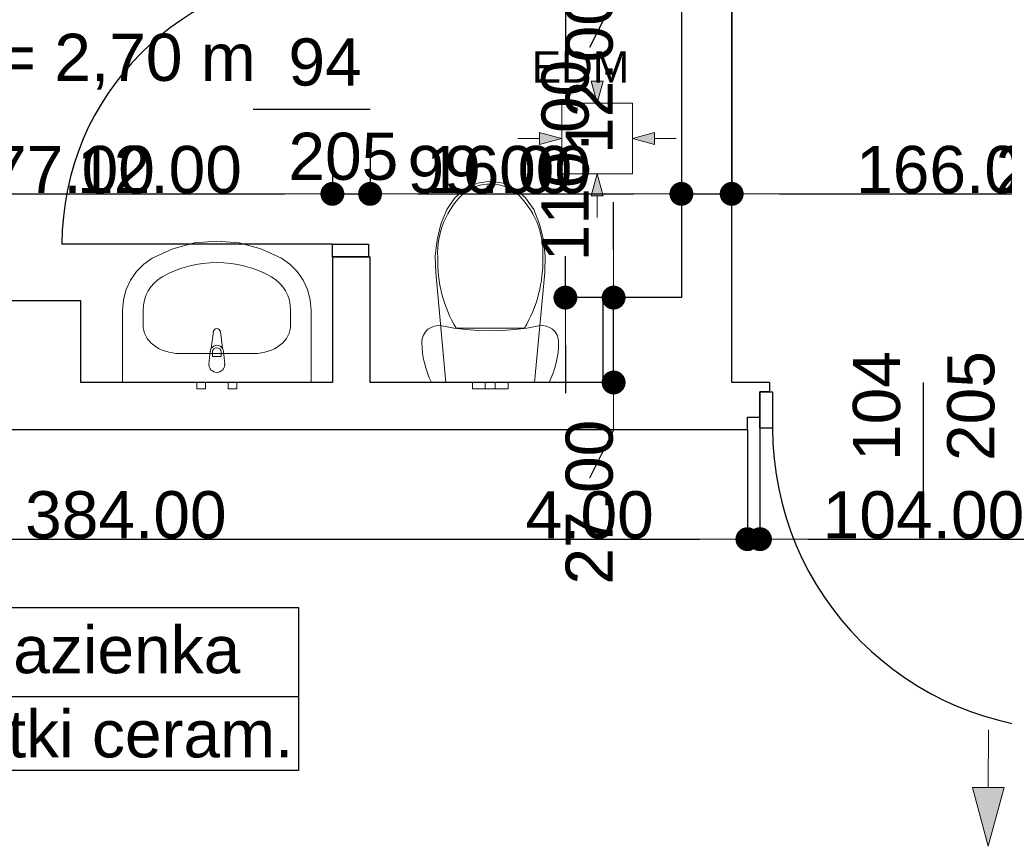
# Model space of a CAD drawing. Header units: millimetres. Extents: x -175445 to -20415, y -559200 to 231527.
# Tile 80 of 256: x -137142 to -134011, y -161616 to -158986. Entities that reach past the tile are written whole.
import ezdxf
from ezdxf.enums import TextEntityAlignment as Align

# ---------------------------------------------------------------- set-up
doc = ezdxf.new("R2010")
doc.units = ezdxf.units.MM
doc.header["$MEASUREMENT"] = 0
for name, color, linetype in [('Drzwi', 7, 'Continuous'), ('Linia', 7, 'Continuous'), ('Obiekt', 7, 'Continuous'), ('Strefa', 7, 'Continuous'), ('Słup', 7, 'Continuous'), ('Tekst', 7, 'Continuous'), ('Wymiary', 63, 'Continuous'), ('Ściana', 7, 'Continuous')]:
    doc.layers.add(name, color=color, linetype=linetype)
doc.styles.add('Arial', font='txt')
doc.styles.add('Times new roman', font='txt')
doc.dimstyles.new('GENERATED_STYLE__1', dxfattribs={"dimtxt": 150, "dimasz": 152, "dimexe": 0.18, "dimexo": 0, "dimgap": 0.09, "dimtad": 1, "dimtih": 1, "dimtoh": 1, "dimlfac": 0.1, "dimzin": 0, "dimdsep": 46, "dimtxsty": 'Arial', "dimblk": 'ARROWHEAD_11', "dimblk1": 'ARROWHEAD_11', "dimblk2": 'ARROWHEAD_11', "dimcen": 0.09, "dimclrd": 114, "dimclre": 114, "dimclrt": 114, "dimazin": 0, "dimtfac": 1, "dimtdec": 4, "dimtmove": 0, "dimatfit": 3, "dimfxl": 1, "dimtolj": 1, "dimtzin": 0, "dimarcsym": 0})
doc.dimstyles.new('GENERATED_STYLE__2', dxfattribs={"dimtxt": 150, "dimasz": 152, "dimexe": 0.18, "dimexo": 0, "dimgap": 0.09, "dimtad": 1, "dimlfac": 0.1, "dimzin": 0, "dimdsep": 46, "dimtxsty": 'Arial', "dimblk": 'ARROWHEAD_11', "dimblk1": 'ARROWHEAD_11', "dimblk2": 'ARROWHEAD_11', "dimcen": 0.09, "dimclrd": 114, "dimclre": 114, "dimclrt": 114, "dimazin": 0, "dimtfac": 1, "dimtdec": 4, "dimtmove": 0, "dimatfit": 3, "dimfxl": 1, "dimtolj": 1, "dimtzin": 0, "dimarcsym": 0})

# ---------------------------------------------------------------- blocks, each defined once
blk = doc.blocks.new('Łazienka_4_07_7', base_point=(-137464.3, 34230.6))
at = {"layer": 'Strefa'}
for p, q in [((-138198.3, 34513.4), (-136256.1, 34513.4)), ((-138198.3, 33994.9), (-138198.3, 34513.4)), ((-137464.3, 34513.4), (-137464.3, 33994.9)), ((-136256.1, 34513.4), (-136256.1, 33994.9)), ((-138161.6, 34487.5), (-137501, 34487.5)), ((-138161.6, 34261.2), (-138161.6, 34487.5)), ((-137501, 34487.5), (-137501, 34261.2)), ((-137501, 34261.2), (-138161.6, 34261.2)), ((-138198.3, 34230.6), (-136256.1, 34230.6)), ((-136256.1, 33994.9), (-138198.3, 33994.9))]:
    blk.add_line(p, q, dxfattribs=at)
at = {"layer": 'Strefa', "style": 'Arial'}
for tag, height, p in [('ROOM_NUMBER', 180, (-137831.3, 34385.5)), ('ROOM_NAME', 150, (-136860.2, 34379.4)), ('ROOM_CALC_AREA', 150, (-137831.3, 34118.5)), ('floor_f', 150, (-136860.2, 34111.5))]:
    blk.add_attdef(tag, text='', height=height, dxfattribs=at).set_placement(p, align=Align.MIDDLE_CENTER)
blk = doc.blocks.new('ARROWHEAD_11')
at = {"color": 0, "linetype": 'Continuous', "lineweight": 0}
blk.add_line((0, 0), (-1, 0), dxfattribs=at)
at = {"color": 0, "linetype": 'Continuous', "lineweight": 0, "const_width": 0.25, "flags": 128}
blk.add_lwpolyline([(-0.125, 0, 1), (0.125, 0, 1)], format="xyb", close=True, dxfattribs=at)
blk = doc.blocks.new('*D1167')
at = {"layer": 'Defpoints', "color": 0}
for p in [(-138668, -160290.6), (-134828, -160290.6), (-134828, -160639.1)]:
    blk.add_point(p, dxfattribs=at)
at = {"layer": 'Wymiary', "color": 114, "lineweight": -2}
for p, q in [((-138668, -160290.6), (-138668, -160639.3)), ((-134828, -160290.6), (-134828, -160639.3)), ((-138516, -160639.1), (-134980, -160639.1))]:
    blk.add_line(p, q, dxfattribs=at)
at = {"layer": 'Wymiary', "color": 114, "lineweight": -2, "xscale": 152, "yscale": 152, "zscale": 152, "rotation": 180}
blk.add_blockref('ARROWHEAD_11', (-138668, -160639.1), dxfattribs=at)
at = {"layer": 'Wymiary', "color": 114, "lineweight": -2, "xscale": 152, "yscale": 152, "zscale": 152}
blk.add_blockref('ARROWHEAD_11', (-134828, -160639.1), dxfattribs=at)
at = {"layer": 'Wymiary', "color": 114, "lineweight": 13, "insert": (-136804.9, -160562.4), "char_height": 150, "attachment_point": 5, "style": 'Arial'}
blk.add_mtext('\\A1;384.00', dxfattribs=at)
blk = doc.blocks.new('*D1168')
at = {"layer": 'Defpoints', "color": 0}
for p in [(-134788, -160250.6), (-134828, -160290.6), (-134788, -160639.1)]:
    blk.add_point(p, dxfattribs=at)
at = {"layer": 'Wymiary', "color": 114, "lineweight": -2}
for p, q in [((-134788, -160250.6), (-134788, -160639.3)), ((-134828, -160290.6), (-134828, -160639.3)), ((-135527.3, -160639.1), (-135132, -160639.1)), ((-135132, -160639.1), (-134980, -160639.1)), ((-134828, -160639.1), (-134788, -160639.1)), ((-134636, -160639.1), (-134484, -160639.1))]:
    blk.add_line(p, q, dxfattribs=at)
at = {"layer": 'Wymiary', "color": 114, "lineweight": -2, "xscale": 152, "yscale": 152, "zscale": 152}
blk.add_blockref('ARROWHEAD_11', (-134828, -160639.1), dxfattribs=at)
at = {"layer": 'Wymiary', "color": 114, "lineweight": -2, "xscale": 152, "yscale": 152, "zscale": 152, "rotation": 180}
blk.add_blockref('ARROWHEAD_11', (-134788, -160639.1), dxfattribs=at)
at = {"layer": 'Wymiary', "color": 114, "lineweight": 13, "insert": (-135329.7, -160562.5), "char_height": 150, "attachment_point": 5, "style": 'Arial'}
blk.add_mtext('\\A1;4.00', dxfattribs=at)
blk = doc.blocks.new('*D1169')
at = {"layer": 'Defpoints', "color": 0}
for p in [(-134788, -160250.6), (-133748, -160250.6), (-133748, -160639.1)]:
    blk.add_point(p, dxfattribs=at)
at = {"layer": 'Wymiary', "color": 114, "lineweight": -2}
for p, q in [((-134788, -160250.6), (-134788, -160639.3)), ((-133748, -160250.6), (-133748, -160639.3)), ((-134636, -160639.1), (-133900, -160639.1))]:
    blk.add_line(p, q, dxfattribs=at)
at = {"layer": 'Wymiary', "color": 114, "lineweight": -2, "xscale": 152, "yscale": 152, "zscale": 152, "rotation": 180}
blk.add_blockref('ARROWHEAD_11', (-134788, -160639.1), dxfattribs=at)
at = {"layer": 'Wymiary', "color": 114, "lineweight": -2, "xscale": 152, "yscale": 152, "zscale": 152}
blk.add_blockref('ARROWHEAD_11', (-133748, -160639.1), dxfattribs=at)
at = {"layer": 'Wymiary', "color": 114, "lineweight": 13, "insert": (-134268, -160562.5), "char_height": 150, "attachment_point": 5, "style": 'Arial'}
blk.add_mtext('\\A1;104.00', dxfattribs=at)
blk = doc.blocks.new('*D1255')
at = {"layer": 'Defpoints', "color": 0}
for p in [(-139323, -160290.6), (-138235.3, -160290.6), (-133833, -163420.7)]:
    blk.add_point(p, dxfattribs=at)
at = {"layer": 'Wymiary', "color": 114, "lineweight": -2}
for p, q in [((-139323, -160290.6), (-138235.1, -160290.6)), ((-138235.3, -160442.6), (-138235.3, -161544.5)), ((-138235.3, -163268.7), (-138235.3, -162166.8)), ((-133833, -163420.7), (-138235.5, -163420.7))]:
    blk.add_line(p, q, dxfattribs=at)
at = {"layer": 'Wymiary', "color": 114, "lineweight": -2, "xscale": 152, "yscale": 152, "zscale": 152}
for p, rotation in [((-138235.3, -160290.6), 90), ((-138235.3, -163420.7), 270)]:
    blk.add_blockref('ARROWHEAD_11', p, dxfattribs=dict(at, rotation=rotation))
at = {"layer": 'Wymiary', "color": 114, "lineweight": 13, "insert": (-138235.3, -161855.7), "char_height": 150, "attachment_point": 5, "rotation": 90, "style": 'Arial'}
blk.add_mtext('\\A1;313.00', dxfattribs=at)
blk = doc.blocks.new('*D1356')
at = {"layer": 'Defpoints', "color": 0}
for p in [(-134878, -156750.6), (-133676.4, -156750.6), (-133178, -160140.6)]:
    blk.add_point(p, dxfattribs=at)
at = {"layer": 'Wymiary', "color": 114, "lineweight": -2}
for p, q in [((-134878, -156750.6), (-133676.2, -156750.6)), ((-133676.4, -156902.6), (-133676.4, -158248.3)), ((-133676.4, -159988.6), (-133676.4, -158870.6)), ((-133178, -160140.6), (-133676.6, -160140.6))]:
    blk.add_line(p, q, dxfattribs=at)
at = {"layer": 'Wymiary', "color": 114, "lineweight": -2, "xscale": 152, "yscale": 152, "zscale": 152}
for p, rotation in [((-133676.4, -156750.6), 90), ((-133676.4, -160140.6), 270)]:
    blk.add_blockref('ARROWHEAD_11', p, dxfattribs=dict(at, rotation=rotation))
at = {"layer": 'Wymiary', "color": 114, "lineweight": 13, "insert": (-133676.4, -158559.5), "char_height": 150, "attachment_point": 5, "rotation": 90, "style": 'Arial'}
blk.add_mtext('\\A1;339.00', dxfattribs=at)
blk = doc.blocks.new('*D1360')
at = {"layer": 'Defpoints', "color": 0}
for p in [(-135288, -159870.6), (-135253.5, -159870.6), (-135288, -160140.6)]:
    blk.add_point(p, dxfattribs=at)
at = {"layer": 'Wymiary', "color": 114, "lineweight": -2}
for p, q in [((-135253.5, -159718.6), (-135253.5, -159566.6)), ((-135288, -159870.6), (-135253.3, -159870.6)), ((-135253.5, -160140.6), (-135253.5, -159870.6)), ((-135288, -160140.6), (-135253.3, -160140.6)), ((-135253.5, -160292.6), (-135330.2, -160444.6))]:
    blk.add_line(p, q, dxfattribs=at)
at = {"layer": 'Wymiary', "color": 114, "lineweight": -2, "xscale": 152, "yscale": 152, "zscale": 152}
for p, rotation in [((-135253.5, -159870.6), 270), ((-135253.5, -160140.6), 90)]:
    blk.add_blockref('ARROWHEAD_11', p, dxfattribs=dict(at, rotation=rotation))
at = {"layer": 'Wymiary', "color": 114, "lineweight": 13, "insert": (-135330.2, -160521.3), "char_height": 150, "attachment_point": 5, "rotation": 90, "style": 'Arial'}
blk.add_mtext('\\A1;27.00', dxfattribs=at)
blk = doc.blocks.new('*D1361')
at = {"layer": 'Defpoints', "color": 0}
for p in [(-135800.4, -158770.6), (-135406.9, -158770.6), (-135288, -159870.6)]:
    blk.add_point(p, dxfattribs=at)
at = {"layer": 'Wymiary', "color": 114, "lineweight": -2}
for p, q in [((-135406.9, -158618.6), (-135406.9, -158466.6)), ((-135800.4, -158770.6), (-135406.7, -158770.6)), ((-135406.9, -158770.6), (-135406.9, -159130.3)), ((-135406.9, -159870.6), (-135406.9, -159738.6)), ((-135288, -159870.6), (-135407.1, -159870.6)), ((-135406.9, -160022.6), (-135406.9, -160174.6))]:
    blk.add_line(p, q, dxfattribs=at)
at = {"layer": 'Wymiary', "color": 114, "lineweight": -2, "xscale": 152, "yscale": 152, "zscale": 152}
for p, rotation in [((-135406.9, -158770.6), 270), ((-135406.9, -159870.6), 90)]:
    blk.add_blockref('ARROWHEAD_11', p, dxfattribs=dict(at, rotation=rotation))
at = {"layer": 'Wymiary', "color": 114, "lineweight": 13, "insert": (-135406.9, -159434.5), "char_height": 150, "attachment_point": 5, "rotation": 90, "style": 'Arial'}
blk.add_mtext('\\A1;110.00', dxfattribs=at)
blk = doc.blocks.new('*D1362')
at = {"layer": 'Defpoints', "color": 0}
for p in [(-135800.4, -158650.6), (-135253.5, -158650.6), (-135800.4, -158770.6)]:
    blk.add_point(p, dxfattribs=at)
at = {"layer": 'Wymiary', "color": 114, "lineweight": -2}
for p, q in [((-135253.5, -158498.6), (-135253.5, -158346.6)), ((-135800.4, -158650.6), (-135253.3, -158650.6)), ((-135253.5, -158770.6), (-135253.5, -158650.6)), ((-135800.4, -158770.6), (-135253.3, -158770.6)), ((-135253.5, -158922.6), (-135330.2, -159074.6))]:
    blk.add_line(p, q, dxfattribs=at)
at = {"layer": 'Wymiary', "color": 114, "lineweight": -2, "xscale": 152, "yscale": 152, "zscale": 152}
for p, rotation in [((-135253.5, -158650.6), 270), ((-135253.5, -158770.6), 90)]:
    blk.add_blockref('ARROWHEAD_11', p, dxfattribs=dict(at, rotation=rotation))
at = {"layer": 'Wymiary', "color": 114, "lineweight": 13, "insert": (-135330.2, -159151.3), "char_height": 150, "attachment_point": 5, "rotation": 90, "style": 'Arial'}
blk.add_mtext('\\A1;12.00', dxfattribs=at)
blk = doc.blocks.new('*D1372')
at = {"layer": 'Defpoints', "color": 0}
for p in [(-136148, -159395.6), (-136148, -159540.6), (-137918, -159880.6)]:
    blk.add_point(p, dxfattribs=at)
at = {"layer": 'Wymiary', "color": 114, "lineweight": -2}
for p, q in [((-136148, -159395.6), (-136148, -159540.8)), ((-137918, -159880.6), (-137918, -159540.5)), ((-137766, -159540.6), (-136300, -159540.6))]:
    blk.add_line(p, q, dxfattribs=at)
at = {"layer": 'Wymiary', "color": 114, "lineweight": -2, "xscale": 152, "yscale": 152, "zscale": 152, "rotation": 180}
blk.add_blockref('ARROWHEAD_11', (-137918, -159540.6), dxfattribs=at)
at = {"layer": 'Wymiary', "color": 114, "lineweight": -2, "xscale": 152, "yscale": 152, "zscale": 152}
blk.add_blockref('ARROWHEAD_11', (-136148, -159540.6), dxfattribs=at)
at = {"layer": 'Wymiary', "color": 114, "lineweight": 13, "insert": (-137033, -159464), "char_height": 150, "attachment_point": 5, "style": 'Arial'}
blk.add_mtext('\\A1;177.00', dxfattribs=at)
blk = doc.blocks.new('*D1373')
at = {"layer": 'Defpoints', "color": 0}
for p in [(-136148, -159395.6), (-136028, -159395.6), (-136028, -159540.6)]:
    blk.add_point(p, dxfattribs=at)
at = {"layer": 'Wymiary', "color": 114, "lineweight": -2}
for p, q in [((-136148, -159395.6), (-136148, -159540.8)), ((-136028, -159395.6), (-136028, -159540.8)), ((-136943.6, -159540.6), (-136452, -159540.6)), ((-136452, -159540.6), (-136300, -159540.6)), ((-136148, -159540.6), (-136028, -159540.6)), ((-135876, -159540.6), (-135724, -159540.6))]:
    blk.add_line(p, q, dxfattribs=at)
at = {"layer": 'Wymiary', "color": 114, "lineweight": -2, "xscale": 152, "yscale": 152, "zscale": 152}
blk.add_blockref('ARROWHEAD_11', (-136148, -159540.6), dxfattribs=at)
at = {"layer": 'Wymiary', "color": 114, "lineweight": -2, "xscale": 152, "yscale": 152, "zscale": 152, "rotation": 180}
blk.add_blockref('ARROWHEAD_11', (-136028, -159540.6), dxfattribs=at)
at = {"layer": 'Wymiary', "color": 114, "lineweight": 13, "insert": (-136697.9, -159464), "char_height": 150, "attachment_point": 5, "style": 'Arial'}
blk.add_mtext('\\A1;12.00', dxfattribs=at)
blk = doc.blocks.new('*D1374')
at = {"layer": 'Defpoints', "color": 0}
for p in [(-135038, -158385.6), (-136028, -159395.6), (-135038, -159540.6)]:
    blk.add_point(p, dxfattribs=at)
at = {"layer": 'Wymiary', "color": 114, "lineweight": -2}
for p, q in [((-135038, -158385.6), (-135038, -159540.8)), ((-136028, -159395.6), (-136028, -159540.8)), ((-135876, -159540.6), (-135190, -159540.6))]:
    blk.add_line(p, q, dxfattribs=at)
at = {"layer": 'Wymiary', "color": 114, "lineweight": -2, "xscale": 152, "yscale": 152, "zscale": 152, "rotation": 180}
blk.add_blockref('ARROWHEAD_11', (-136028, -159540.6), dxfattribs=at)
at = {"layer": 'Wymiary', "color": 114, "lineweight": -2, "xscale": 152, "yscale": 152, "zscale": 152}
blk.add_blockref('ARROWHEAD_11', (-135038, -159540.6), dxfattribs=at)
at = {"layer": 'Wymiary', "color": 114, "lineweight": 13, "insert": (-135646.8, -159464), "char_height": 150, "attachment_point": 5, "style": 'Arial'}
blk.add_mtext('\\A1;99.00', dxfattribs=at)
blk = doc.blocks.new('*D1375')
at = {"layer": 'Defpoints', "color": 0}
for p in [(-135038, -158385.6), (-134878, -158385.6), (-134878, -159540.6)]:
    blk.add_point(p, dxfattribs=at)
at = {"layer": 'Wymiary', "color": 114, "lineweight": -2}
for p, q in [((-135038, -158385.6), (-135038, -159540.8)), ((-134878, -158385.6), (-134878, -159540.8)), ((-135833.6, -159540.6), (-135342, -159540.6)), ((-135342, -159540.6), (-135190, -159540.6)), ((-135038, -159540.6), (-134878, -159540.6)), ((-134726, -159540.6), (-134574, -159540.6))]:
    blk.add_line(p, q, dxfattribs=at)
at = {"layer": 'Wymiary', "color": 114, "lineweight": -2, "xscale": 152, "yscale": 152, "zscale": 152}
blk.add_blockref('ARROWHEAD_11', (-135038, -159540.6), dxfattribs=at)
at = {"layer": 'Wymiary', "color": 114, "lineweight": -2, "xscale": 152, "yscale": 152, "zscale": 152, "rotation": 180}
blk.add_blockref('ARROWHEAD_11', (-134878, -159540.6), dxfattribs=at)
at = {"layer": 'Wymiary', "color": 114, "lineweight": 13, "insert": (-135587.9, -159464), "char_height": 150, "attachment_point": 5, "style": 'Arial'}
blk.add_mtext('\\A1;16.00', dxfattribs=at)
blk = doc.blocks.new('*D1376')
at = {"layer": 'Defpoints', "color": 0}
for p in [(-134878, -158385.6), (-133218, -159540.6), (-133218, -160140.6)]:
    blk.add_point(p, dxfattribs=at)
at = {"layer": 'Wymiary', "color": 114, "lineweight": -2}
for p, q in [((-134878, -158385.6), (-134878, -159540.8)), ((-134726, -159540.6), (-133370, -159540.6)), ((-133218, -160140.6), (-133218, -159540.5))]:
    blk.add_line(p, q, dxfattribs=at)
at = {"layer": 'Wymiary', "color": 114, "lineweight": -2, "xscale": 152, "yscale": 152, "zscale": 152, "rotation": 180}
blk.add_blockref('ARROWHEAD_11', (-134878, -159540.6), dxfattribs=at)
at = {"layer": 'Wymiary', "color": 114, "lineweight": -2, "xscale": 152, "yscale": 152, "zscale": 152}
blk.add_blockref('ARROWHEAD_11', (-133218, -159540.6), dxfattribs=at)
at = {"layer": 'Wymiary', "color": 114, "lineweight": 13, "insert": (-134161.8, -159464), "char_height": 150, "attachment_point": 5, "style": 'Arial'}
blk.add_mtext('\\A1;166.00', dxfattribs=at)
blk = doc.blocks.new('*D1377')
at = {"layer": 'Defpoints', "color": 0}
for p in [(-133008, -159540.6), (-133008, -159880.6), (-133218, -160140.6)]:
    blk.add_point(p, dxfattribs=at)
at = {"layer": 'Wymiary', "color": 114, "lineweight": -2}
for p, q in [((-134030.3, -159540.6), (-133522, -159540.6)), ((-133522, -159540.6), (-133370, -159540.6)), ((-133218, -160140.6), (-133218, -159540.5)), ((-133218, -159540.6), (-133008, -159540.6)), ((-133008, -159880.6), (-133008, -159540.5)), ((-132856, -159540.6), (-132704, -159540.6))]:
    blk.add_line(p, q, dxfattribs=at)
at = {"layer": 'Wymiary', "color": 114, "lineweight": -2, "xscale": 152, "yscale": 152, "zscale": 152}
blk.add_blockref('ARROWHEAD_11', (-133218, -159540.6), dxfattribs=at)
at = {"layer": 'Wymiary', "color": 114, "lineweight": -2, "xscale": 152, "yscale": 152, "zscale": 152, "rotation": 180}
blk.add_blockref('ARROWHEAD_11', (-133008, -159540.6), dxfattribs=at)
at = {"layer": 'Wymiary', "color": 114, "lineweight": 13, "insert": (-133776.2, -159464), "char_height": 150, "attachment_point": 5, "style": 'Arial'}
blk.add_mtext('\\A1;21.00', dxfattribs=at)

msp = doc.modelspace()

# ---------------------------------------------------------------- hatches: boundary and pattern name
at = {"layer": 'Linia', "linetype": 'Continuous', "lineweight": 13}
for points in [[(-135305.862, -159251.743), (-135287.018, -159181.792), (-135324.518, -159181.742)], [(-135418.812, -159364.243), (-135488.788, -159345.493), (-135488.788, -159382.993)], [(-135193.512, -159364.243), (-135123.536, -159382.993), (-135123.536, -159345.493)], [(-135305.862, -159476.743), (-135324.518, -159546.744), (-135287.018, -159546.693)], [(-134062.034, -161616.006), (-134011.785, -161429.47), (-134111.785, -161429.337)]]:
    msp.add_hatch(color=256, dxfattribs=at).paths.add_polyline_path(points)

# ---------------------------------------------------------------- linework, layer by layer
at = {"layer": 'Drzwi'}
for p, q in [((-136148.018, -159700.636), (-137008.018, -159700.636)), ((-136148.018, -159740.636), (-136148.018, -159700.636)), ((-136148.018, -159700.636), (-136033.018, -159700.636)), ((-136033.018, -159700.636), (-136033.018, -159740.636)), ((-136033.018, -159740.636), (-136148.018, -159740.636)), ((-136148.018, -159740.636), (-136033.018, -159740.636)), ((-134788.018, -160170.636), (-134748.018, -160170.636)), ((-134788.018, -160285.636), (-134788.018, -160170.636)), ((-134788.018, -160170.636), (-134788.018, -160250.636)), ((-134758.018, -160170.636), (-134788.018, -160170.636)), ((-134748.018, -160170.636), (-134748.018, -160285.636)), ((-134748.018, -160285.636), (-134788.018, -160285.636))]:
    msp.add_line(p, q, dxfattribs=at)
for centre, radius, start, end in [((-136148.018, -159700.636), 860, 90, 180), ((-133788.018, -160285.636), 960, 180, 270)]:
    msp.add_arc(centre, radius, start, end, dxfattribs=at)
at = {"layer": 'Linia', "lineweight": 13}
for p, q in [((-135305.676, -159112.852), (-135305.768, -159181.767)), ((-135305.862, -159251.743), (-135324.518, -159181.742)), ((-135324.518, -159181.742), (-135287.018, -159181.792)), ((-135305.862, -159251.743), (-135287.018, -159181.792)), ((-135193.512, -159251.893), (-135418.512, -159251.893)), ((-135418.512, -159251.893), (-135418.512, -159476.593)), ((-135193.512, -159476.593), (-135193.512, -159251.893)), ((-135418.812, -159364.243), (-135488.788, -159345.493)), ((-135488.788, -159382.993), (-135488.788, -159345.493)), ((-135193.512, -159364.243), (-135123.536, -159345.493)), ((-135123.536, -159345.493), (-135123.536, -159382.993)), ((-135557.702, -159364.243), (-135488.788, -159364.243)), ((-135418.812, -159364.243), (-135488.788, -159382.993)), ((-135193.512, -159364.243), (-135123.536, -159382.993)), ((-135054.621, -159364.243), (-135123.536, -159364.243)), ((-135418.512, -159476.893), (-135193.512, -159476.893)), ((-135305.862, -159476.743), (-135324.518, -159546.744)), ((-135305.862, -159476.743), (-135287.018, -159546.693)), ((-135287.018, -159546.693), (-135324.518, -159546.744)), ((-135305.676, -159615.633), (-135305.768, -159546.718)), ((-134061.54, -161245.631), (-134061.785, -161429.403)), ((-134062.034, -161616.006), (-134111.785, -161429.337)), ((-134111.785, -161429.337), (-134011.785, -161429.47)), ((-134062.034, -161616.006), (-134011.785, -161429.47))]:
    msp.add_line(p, q, dxfattribs=at)
at = {"layer": 'Obiekt'}
for p, q in [((-136399.397, -159270.636), (-136028.018, -159270.636)), ((-134268.018, -160502.014), (-134268.018, -160140.636))]:
    msp.add_line(p, q, dxfattribs=at)
at = {"layer": 'Obiekt', "lineweight": 5}
for p, q in [((-135686.842, -159506.852), (-135725.15, -159524.812)), ((-135645.793, -159500.635), (-135686.842, -159506.852)), ((-135645.794, -159509.275), (-135645.793, -159509.275)), ((-135604.745, -159506.852), (-135645.793, -159500.635)), ((-135566.436, -159524.812), (-135604.745, -159506.852)), ((-135725.15, -159524.812), (-135758.193, -159553.33)), ((-135726.869, -159536.086), (-135726.87, -159536.086)), ((-135533.394, -159553.33), (-135566.436, -159524.812)), ((-135758.193, -159553.33), (-135783.791, -159590.526)), ((-135507.796, -159590.526), (-135533.394, -159553.33)), ((-135783.791, -159590.526), (-135802.812, -159637.464)), ((-135488.775, -159637.464), (-135507.796, -159590.526)), ((-135802.812, -159637.464), (-135815.217, -159687.21)), ((-135476.37, -159687.21), (-135488.775, -159637.464)), ((-136586.385, -159696.805), (-136655.406, -159715.104)), ((-136515.424, -159690.649), (-136586.385, -159696.805)), ((-136444.462, -159696.805), (-136515.424, -159690.649)), ((-136375.442, -159715.104), (-136444.462, -159696.805)), ((-135815.217, -159687.21), (-135820.705, -159738.556)), ((-135470.882, -159738.556), (-135476.37, -159687.21)), ((-136655.406, -159715.104), (-136720.598, -159745.045)), ((-136310.25, -159745.045), (-136375.442, -159715.104)), ((-136747.576, -159763.775), (-136770.933, -159787.229)), ((-136720.598, -159745.045), (-136747.576, -159763.775)), ((-136283.272, -159763.775), (-136310.25, -159745.045)), ((-136259.915, -159787.229), (-136283.272, -159763.775)), ((-135820.705, -159738.556), (-135819.142, -159790.253)), ((-135472.445, -159790.253), (-135470.882, -159738.556)), ((-136770.933, -159787.229), (-136789.922, -159814.655)), ((-136240.925, -159814.655), (-136259.915, -159787.229)), ((-135819.142, -159790.253), (-135786.768, -160140.636)), ((-135504.819, -160140.636), (-135472.445, -159790.253)), ((-136789.922, -159814.655), (-136803.937, -159845.179)), ((-136226.911, -159845.179), (-136240.925, -159814.655)), ((-136803.937, -159845.179), (-136812.529, -159877.823)), ((-136218.319, -159877.823), (-136226.911, -159845.179)), ((-136812.529, -159877.823), (-136815.424, -159911.545)), ((-136215.424, -159911.545), (-136218.319, -159877.823)), ((-136815.424, -159911.545), (-136815.424, -160140.636)), ((-136750.206, -159957.363), (-136750.206, -159911.545)), ((-136280.641, -159957.363), (-136280.641, -159911.545)), ((-136215.424, -160140.636), (-136215.424, -159911.545)), ((-136526.524, -159978.918), (-136533.154, -160031.851)), ((-136497.694, -160031.851), (-136504.324, -159978.918)), ((-135852.123, -159979.781), (-135858.226, -159989.654)), ((-135844.001, -159971.489), (-135852.123, -159979.781)), ((-135834.256, -159965.183), (-135844.001, -159971.489)), ((-135823.363, -159961.17), (-135834.256, -159965.183)), ((-135811.855, -159959.646), (-135823.363, -159961.17)), ((-135800.293, -159960.686), (-135811.855, -159959.646)), ((-135762.009, -159967.467), (-135800.293, -159960.686)), ((-135723.433, -159972.324), (-135762.009, -159967.467)), ((-135754.735, -159967.593), (-135645.793, -159967.593)), ((-135684.662, -159975.242), (-135723.433, -159972.324)), ((-135645.793, -159976.216), (-135684.662, -159975.242)), ((-135645.793, -159967.593), (-135536.852, -159967.593)), ((-135606.925, -159975.242), (-135645.793, -159976.216)), ((-135568.154, -159972.324), (-135606.925, -159975.242)), ((-135529.578, -159967.467), (-135568.154, -159972.324)), ((-135491.294, -159960.686), (-135529.578, -159967.467)), ((-135479.732, -159959.646), (-135491.294, -159960.686)), ((-135468.224, -159961.17), (-135479.732, -159959.646)), ((-135457.331, -159965.183), (-135468.224, -159961.17)), ((-135447.586, -159971.489), (-135457.331, -159965.183)), ((-135439.464, -159979.781), (-135447.586, -159971.489)), ((-135433.361, -159989.654), (-135439.464, -159979.781)), ((-135862.011, -160000.625), (-135863.294, -160012.159)), ((-135863.294, -160012.159), (-135862.805, -160028.815)), ((-135858.226, -159989.654), (-135862.011, -160000.625)), ((-135429.576, -160000.625), (-135433.361, -159989.654)), ((-135428.293, -160012.159), (-135429.576, -160000.625)), ((-135428.782, -160028.815), (-135428.293, -160012.159)), ((-136634.25, -160048.318), (-136396.598, -160048.318)), ((-136536.424, -160041.365), (-136540.424, -160083.318)), ((-136529.024, -160058.407), (-136529.024, -160043.537)), ((-136501.824, -160043.537), (-136501.824, -160058.407)), ((-136490.424, -160083.318), (-136494.424, -160041.365)), ((-135862.805, -160028.815), (-135861.34, -160045.413)), ((-135861.34, -160045.413), (-135858.903, -160061.896)), ((-135432.684, -160061.896), (-135430.247, -160045.413)), ((-135430.247, -160045.413), (-135428.782, -160028.815)), ((-136501.824, -160058.407), (-136529.024, -160058.407)), ((-135858.903, -160061.896), (-135855.504, -160078.209)), ((-135855.504, -160078.209), (-135851.154, -160094.294)), ((-135440.433, -160094.294), (-135436.083, -160078.209)), ((-135436.083, -160078.209), (-135432.684, -160061.896)), ((-135851.154, -160094.294), (-135845.867, -160110.096)), ((-135845.867, -160110.096), (-135839.663, -160125.561)), ((-135451.924, -160125.561), (-135445.72, -160110.096)), ((-135445.72, -160110.096), (-135440.433, -160094.294)), ((-136815.424, -160140.636), (-136215.424, -160140.636)), ((-136551.924, -160140.636), (-136578.924, -160140.636)), ((-136578.924, -160140.636), (-136578.924, -160160.636)), ((-136551.924, -160160.636), (-136551.924, -160140.636)), ((-136451.924, -160140.636), (-136478.924, -160140.636)), ((-136478.924, -160140.636), (-136478.924, -160160.636)), ((-136451.924, -160160.636), (-136451.924, -160140.636)), ((-135839.663, -160125.561), (-135832.562, -160140.636)), ((-135832.562, -160140.636), (-135459.025, -160140.636)), ((-135786.768, -160140.636), (-135504.819, -160140.636)), ((-135686.099, -160140.636), (-135702.793, -160140.636)), ((-135702.793, -160140.636), (-135702.793, -160160.636)), ((-135661.793, -160140.636), (-135686.099, -160140.636)), ((-135657.107, -160140.636), (-135661.793, -160140.636)), ((-135661.793, -160140.636), (-135661.793, -160160.636)), ((-135645.793, -160140.636), (-135657.107, -160140.636)), ((-135634.48, -160140.636), (-135645.793, -160140.636)), ((-135629.793, -160140.636), (-135634.48, -160140.636)), ((-135629.793, -160140.636), (-135629.793, -160160.636)), ((-135605.488, -160140.636), (-135629.793, -160140.636)), ((-135588.793, -160140.636), (-135605.488, -160140.636)), ((-135588.793, -160140.636), (-135588.793, -160160.636)), ((-135459.025, -160140.636), (-135451.924, -160125.561)), ((-136578.924, -160160.636), (-136551.924, -160160.636)), ((-136478.924, -160160.636), (-136451.924, -160160.636)), ((-135686.099, -160160.636), (-135702.793, -160160.636)), ((-135661.793, -160160.636), (-135686.099, -160160.636)), ((-135657.107, -160160.636), (-135661.793, -160160.636)), ((-135645.793, -160160.636), (-135657.107, -160160.636)), ((-135634.48, -160160.636), (-135645.793, -160160.636)), ((-135629.793, -160160.636), (-135634.48, -160160.636)), ((-135605.488, -160160.636), (-135629.793, -160160.636)), ((-135588.793, -160160.636), (-135605.488, -160160.636))]:
    msp.add_line(p, q, dxfattribs=at)
for centre, radius, start, end in [((-135644.982, -159647.878), 138.562, 90.335594, 126.222811), ((-135646.606, -159647.881), 138.565, 53.777196, 89.664414), ((-135556.333, -159728.332), 256.976, 131.575502, 183.195152), ((-135735.254, -159728.332), 256.976, 356.804848, 48.424498), ((-135387.698, -159752.699), 425.383, 178.646069, 210.348234), ((-135903.889, -159752.699), 425.383, 329.651766, 1.353931), ((-136515.424, -159980.308), 11.187, 7.138925, 172.861075), ((-136515.424, -160043.265), 21.086, 147.228975, 174.830393), ((-136515.424, -160043.265), 21.086, 32.771025, 147.228975), ((-136515.424, -160043.537), 13.6, 0, 180), ((-136515.424, -160043.265), 21.086, 5.169607, 32.771025), ((-136515.424, -160083.318), 25, 180, 0)]:
    msp.add_arc(centre, radius, start, end, dxfattribs=at)
for centre, major_axis, ratio, start_param, end_param in [((-136515.424, -160140.636), (0, 381.818), 0.95652174, 5.78621047, 6.78016015), ((-136634.276, -159911.545), (0, 121.2), 0.95652174, 0.49697483, 1.57079633), ((-136396.572, -159911.545), (0, 121.2), 0.95652174, 4.71238898, 5.78621048), ((-136634.119, -159957.363), (116.066, 0), 0.78364566, 3.14159265, 4.71238898), ((-136396.728, -159957.363), (116.066, 0), 0.78364566, 4.71238898, 6.28318531)]:
    msp.add_ellipse(centre, major_axis=major_axis, ratio=ratio, start_param=start_param, end_param=end_param, dxfattribs=at)
for p in [(-135564.717, -159536.086), (-135812.83, -159742.651), (-135478.757, -159742.651), (-136526.524, -159978.918), (-135754.735, -159967.593), (-136536.424, -160041.365), (-136497.694, -160031.851), (-136490.424, -160083.318)]:
    msp.add_point(p, dxfattribs=at)
at = {"layer": 'Słup'}
for p, q in [((-136948.018, -159880.636), (-137918.018, -159880.636)), ((-136948.018, -160140.636), (-136948.018, -159880.636)), ((-135038.018, -159870.636), (-135288.018, -159870.636)), ((-135288.018, -159870.636), (-135288.018, -160140.636))]:
    msp.add_line(p, q, dxfattribs=at)
at = {"layer": 'Ściana'}
for p, q in [((-136148.018, -159740.636), (-136033.018, -159740.636)), ((-136033.018, -159740.636), (-136028.018, -159740.636)), ((-134758.018, -160140.636), (-134758.018, -160170.636)), ((-134758.018, -160170.636), (-134788.018, -160170.636)), ((-134788.018, -160170.636), (-134788.018, -160250.636))]:
    msp.add_line(p, q, dxfattribs=at)
at = {"layer": 'Ściana', "flags": 128}
for points in [[(-134878.018, -160140.636), (-134878.018, -156750.636)], [(-135038.018, -158770.636), (-135038.018, -159870.636)], [(-136148.018, -159740.636), (-136148.018, -160140.636)], [(-136028.018, -160140.636), (-136028.018, -159740.636)], [(-136148.018, -160140.636), (-136948.018, -160140.636)], [(-135288.018, -160140.636), (-136028.018, -160140.636)], [(-134828.018, -160140.636), (-134878.018, -160140.636)], [(-134758.018, -160140.636), (-134828.018, -160140.636)], [(-134828.018, -160290.636), (-134828.018, -160250.636)], [(-134828.018, -160250.636), (-134788.018, -160250.636)], [(-138668.018, -160290.636), (-134828.018, -160290.636)]]:
    msp.add_lwpolyline(points, dxfattribs=at)

# ---------------------------------------------------------------- block references
at = {"layer": 'Strefa'}
ref = msp.add_blockref('Łazienka_4_07_7', (-137464.266, -161139.368), dxfattribs=at)
ref.add_attrib('ROOM_NAME', 'Łazienka', dxfattribs={"color": 7, "height": 150, "style": 'Arial'}).set_placement((-136860.182, -160990.55), align=Align.MIDDLE_CENTER)
ref.add_attrib('ROOM_NUMBER', '4/07', dxfattribs={"color": 7, "height": 180, "style": 'Arial'}).set_placement((-137831.286, -160984.42), align=Align.MIDDLE_CENTER)
ref.add_attrib('ROOM_CALC_AREA', '5,9 m2', dxfattribs={"color": 7, "height": 150, "style": 'Arial'}).set_placement((-137831.286, -161251.422), align=Align.MIDDLE_CENTER)
ref.add_attrib('floor_f', 'płytki ceram.', dxfattribs={"color": 7, "height": 150, "style": 'Arial'}).set_placement((-136860.182, -161258.468), align=Align.MIDDLE_CENTER)

# ---------------------------------------------------------------- texts
at = {"layer": 'Obiekt', "char_height": 150, "attachment_point": 7, "style": 'Arial'}
for s, insert in [('\\A1;{\\fArial|b0|i0|c238|p38;94}', (-136287.845, -159198.104)), ('\\A1;{\\fArial|b0|i0|c238|p38;205}', (-136287.845, -159498.104))]:
    msp.add_mtext(s, dxfattribs=dict(at, insert=insert))
at = {"layer": 'Obiekt', "char_height": 150, "attachment_point": 7, "rotation": 90, "style": 'Arial'}
for s, insert in [('\\A1;{\\fArial|b0|i0|c238|p38;104}', (-134340.55, -160390.462)), ('\\A1;{\\fArial|b0|i0|c238|p38;205}', (-134040.55, -160390.462))]:
    msp.add_mtext(s, dxfattribs=dict(at, insert=insert))
at = {"layer": 'Tekst', "insert": (-137122.798, -159031.09), "char_height": 150, "attachment_point": 2, "style": 'Times new roman'}
msp.add_mtext('\\A1;{\\fArial|b0|i0|c0|p38;h pom = 2,70 m}', dxfattribs=at)
at = {"layer": 'Tekst', "lineweight": 0, "insert": (-135358.545, -159086.944), "char_height": 100, "attachment_point": 2, "style": 'Times new roman'}
msp.add_mtext('\\A1;{\\fArial|b0|i0|c0|p38;EDM}', dxfattribs=at)

# ---------------------------------------------------------------- dimensions: what is measured, and where the dimension line sits
at = {"layer": 'Wymiary', "lineweight": 13}
for base, p1, p2, picture, middle in [((-133676.396, -156750.636), (-133178.018, -160140.636), (-134878.018, -156750.636), '*D1356', (-133676.396, -158559.465)), ((-135253.524, -158650.636), (-135800.354, -158770.636), (-135800.354, -158650.636), '*D1362', (-135330.2, -159151.312)), ((-135406.875, -158770.636), (-135288.018, -159870.636), (-135800.354, -158770.636), '*D1361', (-135406.875, -159434.465)), ((-135253.524, -159870.636), (-135288.018, -160140.636), (-135288.018, -159870.636), '*D1360', (-135330.2, -160521.312)), ((-138235.29, -160290.636), (-133833.018, -163420.675), (-139323.018, -160290.636), '*D1255', (-138235.29, -161855.655))]:
    dim = msp.add_linear_dim(base=base, p1=p1, p2=p2, angle=90, dimstyle='GENERATED_STYLE__2', dxfattribs=at)
    dim.commit()
    dim.dimension.update_dxf_attribs({"geometry": picture, "text_midpoint": middle, "dimtype": 160, "text_rotation": 90})
for base, p1, p2, picture, middle in [((-135038.018, -159540.633), (-136028.018, -159395.636), (-135038.018, -158385.636), '*D1374', (-135646.847, -159540.633)), ((-134878.018, -159540.633), (-135038.018, -158385.636), (-134878.018, -158385.636), '*D1375', (-135587.879, -159540.633)), ((-133218.019, -159540.633), (-134878.018, -158385.636), (-133218.019, -160140.636), '*D1376', (-134161.848, -159540.633)), ((-136148.018, -159540.633), (-137918.018, -159880.636), (-136148.018, -159395.636), '*D1372', (-137033.018, -159540.633)), ((-136028.018, -159540.633), (-136148.018, -159395.636), (-136028.018, -159395.636), '*D1373', (-136697.879, -159540.633)), ((-133008.019, -159540.633), (-133218.019, -160140.636), (-133008.019, -159880.636), '*D1377', (-133776.219, -159540.633)), ((-134788.018, -160639.136), (-134828.018, -160290.636), (-134788.018, -160250.636), '*D1168', (-135329.687, -160639.136)), ((-133748.018, -160639.136), (-134788.018, -160250.636), (-133748.018, -160250.636), '*D1169', (-134268.018, -160639.136)), ((-134828.018, -160639.136), (-138668.018, -160290.636), (-134828.018, -160290.636), '*D1167', (-136804.933, -160639.136))]:
    dim = msp.add_linear_dim(base=base, p1=p1, p2=p2, dimstyle='GENERATED_STYLE__1', dxfattribs=at)
    dim.commit()
    dim.dimension.update_dxf_attribs({"geometry": picture, "text_midpoint": middle, "dimtype": 160})

doc.saveas('drawing.dxf')
